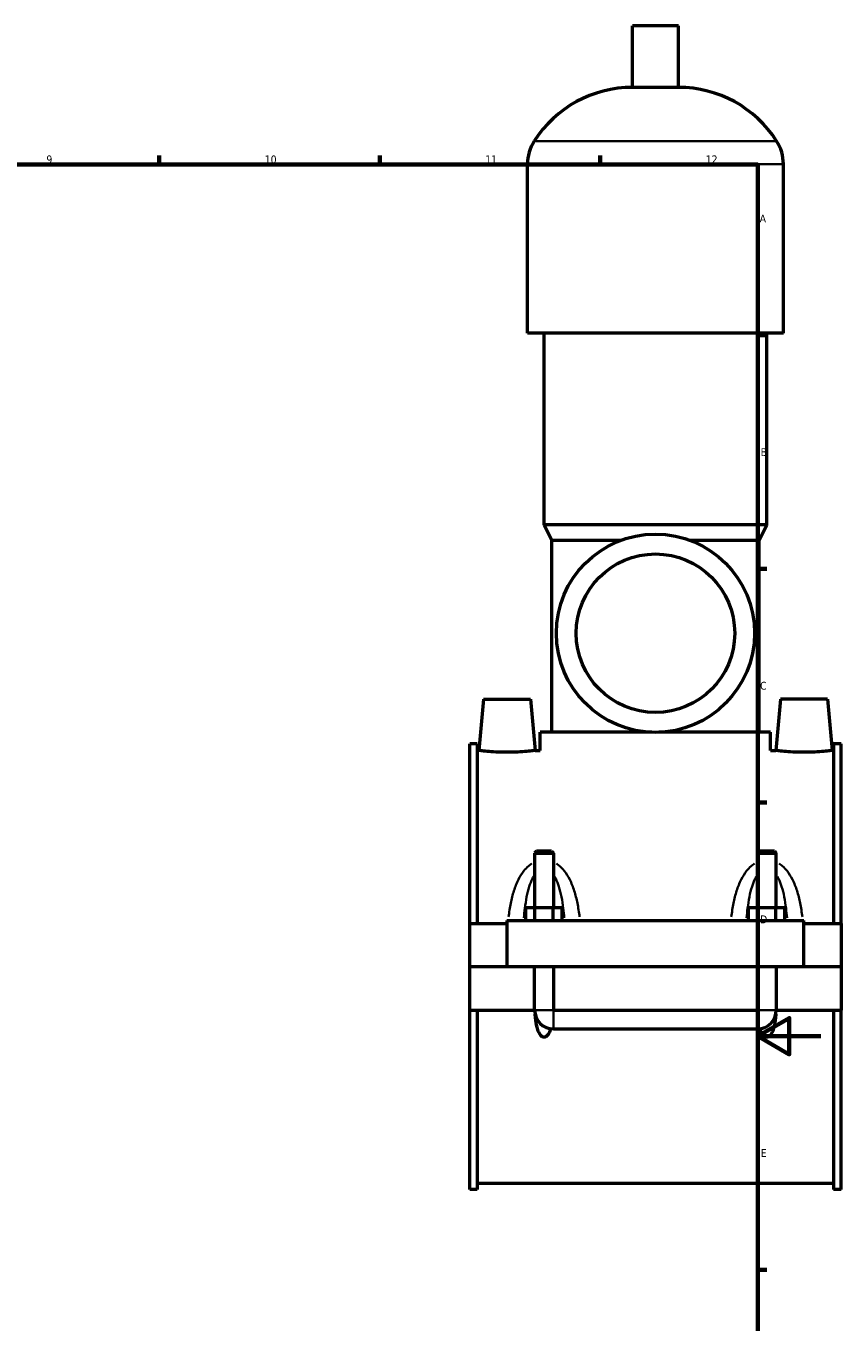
# Model space of a CAD drawing. Header units: millimetres. Extents: x 0 to 976, y -206 to 1211.
# Tile 6 of 8: x 588 to 847, y 206 to 618. Entities that reach past the tile are written whole.
import ezdxf

# ---------------------------------------------------------------- set-up
doc = ezdxf.new("R2010")
doc.units = ezdxf.units.MM
for name, color, linetype, lineweight in [('Border (ISO)', 7, 'Continuous', 70), ('Visible (ISO)', 7, 'Continuous', 50), ('Visible Narrow (ISO)', 7, 'Continuous', 35)]:
    doc.layers.add(name, color=color, linetype=linetype, lineweight=lineweight)
doc.styles.add('Note Text (ISO)', font='tahoma.ttf')

# ---------------------------------------------------------------- blocks, each defined once
blk = doc.blocks.new('Borders Default Border')
at = {"layer": 'Border (ISO)'}
for p, q in [((630.75, 574), (630.75, 576.9)), ((700.83, 574), (700.83, 576.9)), ((770.92, 574), (770.92, 576.9)), ((821, 519.75), (823.9, 519.75)), ((821, 445.5), (823.9, 445.5)), ((821, 371.25), (823.9, 371.25)), ((821, 222.75), (823.9, 222.75))]:
    blk.add_line(p, q, dxfattribs=at)
at = {"layer": 'Border (ISO)', "flags": 128}
for points in [[(20, 20), (20, 574), (821, 574), (821, 20), (20, 20)], [(841, 297), (821, 297), (831, 302.77), (831, 291.23), (821, 297)]]:
    blk.add_lwpolyline(points, dxfattribs=at)
at = {"layer": 'Border (ISO)', "color": 232, "true_color": 0xca0064, "char_height": 2.5, "attachment_point": 7, "style": 'Note Text (ISO)'}
for s, insert in [('9', (594.88, 574.35)), ('10', (664.29, 574.35)), ('11', (734.37, 574.4)), ('12', (804.46, 574.4)), ('A', (821.59, 555.62)), ('B', (821.89, 481.37)), ('C', (821.73, 407.08)), ('D', (821.73, 332.88)), ('E', (821.94, 258.63))]:
    blk.add_mtext(s, dxfattribs=dict(at, insert=insert))

msp = doc.modelspace()

# ---------------------------------------------------------------- linework, layer by layer
at = {"layer": 'Visible (ISO)'}
for p, q in [((795.784, 618.063), (781.144, 618.063)), ((781.144, 598.543), (781.144, 618.063)), ((795.784, 598.543), (795.784, 618.063)), ((795.784, 598.543), (781.144, 598.543)), ((747.797, 520.463), (747.797, 574.143)), ((829.13, 520.463), (829.13, 574.143)), ((829.13, 520.463), (747.797, 520.463)), ((753.084, 459.463), (753.084, 520.463)), ((823.844, 459.463), (823.844, 520.463)), ((823.844, 459.463), (753.084, 459.463)), ((755.524, 454.583), (753.084, 459.463)), ((821.404, 454.583), (823.844, 459.463)), ((777.472, 454.583), (755.524, 454.583)), ((755.524, 393.583), (755.524, 454.583)), ((821.404, 454.583), (799.456, 454.583)), ((821.404, 393.583), (821.404, 454.583)), ((733.764, 404.063), (732.342, 387.813)), ((733.764, 404.063), (748.764, 404.063)), ((748.764, 404.063), (750.185, 387.813)), ((828.164, 404.063), (826.742, 387.813)), ((843.164, 404.063), (828.164, 404.063)), ((843.164, 404.063), (844.585, 387.813)), ((787.341, 393.583), (751.864, 393.583)), ((751.864, 387.813), (751.864, 393.583)), ((825.064, 393.583), (789.586, 393.583)), ((825.064, 387.813), (825.064, 393.583)), ((729.464, 332.813), (729.464, 389.876)), ((731.824, 389.876), (729.464, 389.876)), ((731.824, 389.876), (731.824, 332.813)), ((731.824, 387.813), (732.342, 387.813)), ((750.185, 387.813), (751.864, 387.813)), ((825.064, 387.813), (826.742, 387.813)), ((844.585, 387.813), (845.104, 387.813)), ((845.104, 389.876), (845.104, 332.813)), ((847.464, 389.876), (845.104, 389.876)), ((847.464, 332.813), (847.464, 389.876)), ((750.664, 355.78), (750.064, 355.18)), ((750.064, 355.18), (756.064, 355.18)), ((750.064, 355.18), (750.064, 337.813)), ((755.464, 355.78), (750.664, 355.78)), ((755.464, 355.78), (756.064, 355.18)), ((756.064, 355.18), (756.064, 337.813)), ((821.464, 355.78), (820.864, 355.18)), ((820.864, 355.18), (826.864, 355.18)), ((820.864, 337.813), (820.864, 355.18)), ((826.264, 355.78), (821.464, 355.78)), ((826.264, 355.78), (826.864, 355.18)), ((826.864, 337.813), (826.864, 355.18)), ((747.29, 333.813), (747.29, 337.813)), ((750.177, 337.813), (747.29, 337.813)), ((750.177, 333.813), (750.177, 337.813)), ((755.95, 337.813), (750.177, 337.813)), ((755.95, 333.813), (755.95, 337.813)), ((758.837, 337.813), (755.95, 337.813)), ((758.837, 333.813), (758.837, 337.813)), ((818.09, 333.813), (818.09, 337.813)), ((820.977, 337.813), (818.09, 337.813)), ((820.977, 333.813), (820.977, 337.813)), ((826.75, 337.813), (820.977, 337.813)), ((826.75, 333.813), (826.75, 337.813)), ((829.637, 337.813), (826.75, 337.813)), ((829.637, 333.813), (829.637, 337.813)), ((741.264, 333.813), (741.264, 319.113)), ((741.264, 333.813), (835.664, 333.813)), ((835.664, 319.113), (835.664, 333.813)), ((729.464, 332.813), (741.264, 332.813)), ((729.464, 319.113), (729.464, 332.813)), ((835.664, 332.813), (847.464, 332.813)), ((847.464, 332.813), (847.464, 319.113)), ((729.464, 319.113), (741.264, 319.113)), ((729.464, 305.313), (729.464, 319.013)), ((750.064, 319.013), (729.464, 319.013)), ((741.264, 319.113), (835.664, 319.113)), ((750.064, 319.113), (750.064, 319.013)), ((750.064, 305.313), (750.064, 319.013)), ((756.064, 319.113), (756.064, 319.013)), ((756.064, 319.013), (756.064, 305.313)), ((820.864, 319.013), (756.064, 319.013)), ((820.864, 319.013), (820.864, 319.113)), ((820.864, 305.313), (820.864, 319.013)), ((826.864, 319.013), (826.864, 319.113)), ((826.864, 319.013), (826.864, 305.313)), ((847.464, 319.013), (826.864, 319.013)), ((835.664, 319.113), (847.464, 319.113)), ((847.464, 319.013), (847.464, 305.313)), ((729.464, 248.251), (729.464, 305.313)), ((729.464, 305.313), (750.064, 305.313)), ((731.824, 305.313), (731.824, 248.251)), ((756.064, 305.313), (820.864, 305.313)), ((826.864, 305.313), (847.464, 305.313)), ((845.104, 305.313), (845.104, 248.251)), ((847.464, 248.251), (847.464, 305.313)), ((756.064, 299.313), (820.864, 299.313)), ((731.824, 248.251), (729.464, 248.251)), ((731.824, 250.313), (845.104, 250.313)), ((847.464, 248.251), (845.104, 248.251))]:
    msp.add_line(p, q, dxfattribs=at)
for radius in [31.5, 25.2]:
    msp.add_circle((788.464, 425.063), radius, dxfattribs=at)
for centre, radius, start, end in [((781.144, 561.497), 37.046, 90, 147.38758), ((795.784, 561.497), 37.046, 32.61242, 90), ((761.379, 574.143), 13.582, 147.38758, 180), ((815.549, 574.143), 13.582, 0, 32.61242), ((756.064, 305.313), 6, 180, 270), ((820.864, 305.313), 6, 270, 0)]:
    msp.add_arc(centre, radius, start, end, dxfattribs=at)
for points, knots in [([(750.185, 387.813), (750.185, 387.813), (749.963, 387.783), (749.056, 387.673), (748.373, 387.594), (746.793, 387.447), (745.79, 387.368), (743.588, 387.256), (742.389, 387.225), (740.138, 387.225), (738.939, 387.256), (736.738, 387.368), (735.735, 387.447), (734.155, 387.594), (733.471, 387.673), (732.565, 387.783), (732.342, 387.813), (732.342, 387.813)], [1.3498108, 1.3498108, 1.3498108, 1.3498108, 1.6870378, 1.6870378, 2.0242649, 2.0242649, 2.3619433, 2.3619433, 2.6996216, 2.6996216, 3.0373, 3.0373, 3.3749784, 3.3749784, 3.7122055, 3.7122055, 4.0494325, 4.0494325, 4.0494325, 4.0494325]), ([(844.585, 387.813), (844.585, 387.813), (844.363, 387.783), (843.456, 387.673), (842.773, 387.594), (841.193, 387.447), (840.19, 387.368), (837.988, 387.256), (836.789, 387.225), (835.664, 387.225), (834.538, 387.225), (833.339, 387.256), (831.138, 387.368), (830.135, 387.447), (828.555, 387.594), (827.871, 387.673), (826.965, 387.783), (826.742, 387.813), (826.742, 387.813)], [4.0494325, 4.0494325, 4.0494325, 4.0494325, 4.3866595, 4.3866595, 4.7238865, 4.7238865, 5.0615649, 5.0615649, 5.3992433, 5.3992433, 5.3992433, 5.7369217, 5.7369217, 6.0746001, 6.0746001, 6.4118271, 6.4118271, 6.7490541, 6.7490541, 6.7490541, 6.7490541]), ([(755.178, 299.379), (755.103, 299.128), (755.017, 298.876), (754.711, 298.101), (754.454, 297.597), (753.966, 297.064), (753.809, 296.926), (753.544, 296.776), (753.451, 296.736), (753.26, 296.682), (753.161, 296.668), (752.966, 296.668), (752.868, 296.682), (752.676, 296.736), (752.583, 296.776), (752.319, 296.926), (752.162, 297.064), (751.673, 297.597), (751.417, 298.101), (750.998, 299.16), (750.843, 299.719), (750.465, 301.371), (750.317, 302.579), (750.217, 303.886), (750.212, 303.946), (750.208, 304.005)], [1.5393808, 1.5393808, 1.5393808, 1.5393808, 1.615811, 1.615811, 1.7806667, 1.7806667, 1.8393171, 1.8393171, 1.8686423, 1.8686423, 1.8979675, 1.8979675, 1.9272927, 1.9272927, 1.9566179, 1.9566179, 2.0152682, 2.0152682, 2.180124, 2.180124, 2.3449797, 2.3449797, 2.7077185, 2.7077185, 2.7249007, 2.7249007, 2.7249007, 2.7249007]), ([(826.719, 304.005), (826.715, 303.946), (826.711, 303.886), (826.61, 302.579), (826.463, 301.371), (826.085, 299.719), (825.93, 299.16), (825.511, 298.101), (825.254, 297.597), (824.766, 297.064), (824.609, 296.926), (824.344, 296.776), (824.251, 296.736), (824.06, 296.682), (823.961, 296.668), (823.766, 296.668), (823.668, 296.682), (823.476, 296.736), (823.383, 296.776), (823.119, 296.926), (822.962, 297.064), (822.473, 297.597), (822.217, 298.101), (821.91, 298.876), (821.825, 299.128), (821.749, 299.379)], [1.0710343, 1.0710343, 1.0710343, 1.0710343, 1.0882165, 1.0882165, 1.4509553, 1.4509553, 1.615811, 1.615811, 1.7806667, 1.7806667, 1.8393171, 1.8393171, 1.8686423, 1.8686423, 1.8979675, 1.8979675, 1.9272927, 1.9272927, 1.9566179, 1.9566179, 2.0152682, 2.0152682, 2.180124, 2.180124, 2.2565542, 2.2565542, 2.2565542, 2.2565542])]:
    msp.add_open_spline(points, degree=3, knots=knots, dxfattribs=at)
at = {"layer": 'Visible Narrow (ISO)'}
for p, q in [((826.515, 581.463), (750.413, 581.463)), ((828.63, 574.143), (748.298, 574.143)), ((750.101, 305.313), (756.027, 305.313)), ((756.064, 299.35), (756.064, 305.276)), ((820.864, 299.35), (820.864, 305.276)), ((826.827, 305.313), (820.901, 305.313))]:
    msp.add_line(p, q, dxfattribs=at)
for points, knots in [([(749.159, 351.838), (748.783, 351.6), (748.425, 351.333), (747.557, 350.589), (747.076, 350.079), (745.967, 348.693), (745.399, 347.769), (744.33, 345.646), (743.86, 344.429), (743.068, 341.911), (742.747, 340.609), (742.19, 337.849), (741.962, 336.389), (741.779, 334.911)], [-2.5260812, -2.5260812, -2.5260812, -2.5260812, -2.390599, -2.390599, -2.1773524, -2.1773524, -1.8494861, -1.8494861, -1.4614269, -1.4614269, -1.0699097, -1.0699097, -0.6472144, -0.6472144, -0.6472144, -0.6472144]), ([(764.349, 334.911), (764.165, 336.389), (763.938, 337.849), (763.381, 340.609), (763.06, 341.911), (762.267, 344.429), (761.797, 345.646), (760.729, 347.769), (760.161, 348.693), (759.052, 350.079), (758.571, 350.589), (757.703, 351.333), (757.345, 351.6), (756.968, 351.838)], [-5.2360321, -5.2360321, -5.2360321, -5.2360321, -4.8133368, -4.8133368, -4.4218196, -4.4218196, -4.0337604, -4.0337604, -3.7058942, -3.7058942, -3.4926475, -3.4926475, -3.3571654, -3.3571654, -3.3571654, -3.3571654]), ([(819.959, 351.838), (819.583, 351.6), (819.225, 351.333), (818.357, 350.589), (817.876, 350.079), (816.767, 348.693), (816.199, 347.769), (815.13, 345.646), (814.66, 344.429), (813.868, 341.911), (813.547, 340.609), (812.99, 337.849), (812.762, 336.389), (812.579, 334.911)], [-2.5260812, -2.5260812, -2.5260812, -2.5260812, -2.390599, -2.390599, -2.1773524, -2.1773524, -1.8494862, -1.8494862, -1.4614269, -1.4614269, -1.0699096, -1.0699096, -0.6472144, -0.6472144, -0.6472144, -0.6472144]), ([(835.149, 334.911), (834.965, 336.389), (834.738, 337.849), (834.181, 340.609), (833.86, 341.911), (833.067, 344.429), (832.597, 345.646), (831.529, 347.769), (830.961, 348.693), (829.852, 350.079), (829.371, 350.589), (828.503, 351.333), (828.145, 351.6), (827.768, 351.838)], [-5.2360321, -5.2360321, -5.2360321, -5.2360321, -4.8133369, -4.8133369, -4.4218196, -4.4218196, -4.0337604, -4.0337604, -3.7058941, -3.7058941, -3.4926475, -3.4926475, -3.3571654, -3.3571654, -3.3571654, -3.3571654]), ([(746.635, 334.628), (746.725, 335.652), (746.831, 336.665), (747.112, 338.885), (747.297, 340.083), (747.754, 342.4), (748.025, 343.519), (748.642, 345.472), (748.969, 346.323), (749.473, 347.327), (749.594, 347.551), (749.721, 347.766)], [0.7496311, 0.7496311, 0.7496311, 0.7496311, 1.0699097, 1.0699097, 1.4614269, 1.4614269, 1.8494861, 1.8494861, 2.1773524, 2.1773524, 2.2754345, 2.2754345, 2.2754345, 2.2754345]), ([(756.406, 347.766), (756.533, 347.551), (756.655, 347.327), (757.158, 346.323), (757.486, 345.472), (758.102, 343.519), (758.374, 342.4), (758.831, 340.083), (759.016, 338.885), (759.297, 336.665), (759.403, 335.652), (759.493, 334.628)], [3.607812, 3.607812, 3.607812, 3.607812, 3.7058942, 3.7058942, 4.0337604, 4.0337604, 4.4218196, 4.4218196, 4.8133368, 4.8133368, 5.1336155, 5.1336155, 5.1336155, 5.1336155]), ([(817.435, 334.628), (817.525, 335.652), (817.631, 336.665), (817.912, 338.885), (818.097, 340.083), (818.554, 342.4), (818.825, 343.519), (819.442, 345.472), (819.769, 346.323), (820.273, 347.327), (820.394, 347.551), (820.521, 347.766)], [0.7496311, 0.7496311, 0.7496311, 0.7496311, 1.0699096, 1.0699096, 1.4614269, 1.4614269, 1.8494862, 1.8494862, 2.1773524, 2.1773524, 2.2754345, 2.2754345, 2.2754345, 2.2754345]), ([(827.206, 347.766), (827.333, 347.551), (827.455, 347.327), (827.958, 346.323), (828.286, 345.472), (828.902, 343.519), (829.174, 342.4), (829.631, 340.083), (829.816, 338.885), (830.097, 336.665), (830.203, 335.652), (830.293, 334.628)], [3.607812, 3.607812, 3.607812, 3.607812, 3.7058941, 3.7058941, 4.0337604, 4.0337604, 4.4218196, 4.4218196, 4.8133369, 4.8133369, 5.1336155, 5.1336155, 5.1336155, 5.1336155])]:
    msp.add_open_spline(points, degree=3, knots=knots, dxfattribs=at)

# ---------------------------------------------------------------- block references
msp.add_blockref('Borders Default Border', (0, 0))

doc.saveas('drawing.dxf')
